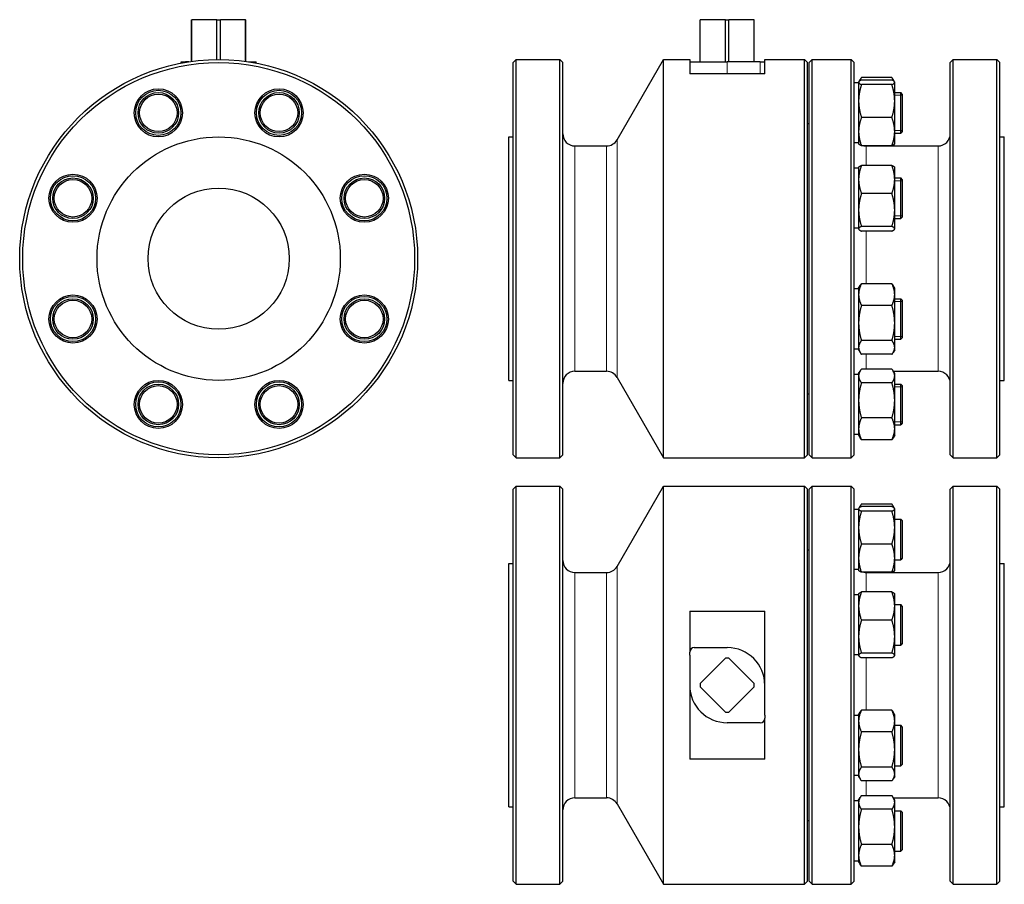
# Model space of a CAD drawing. Header units: millimetres. Extents: x 128 to 784, y 8 to 583.
import ezdxf

# ---------------------------------------------------------------- set-up
doc = ezdxf.new("R2010")
doc.units = ezdxf.units.MM
doc.layers.add('Widoczne (ISO)', color=7, linetype='Continuous', lineweight=25)
doc.layers.add('Widoczne wąskie (ISO)', color=7, linetype='Continuous', lineweight=20)

msp = doc.modelspace()

# ---------------------------------------------------------------- linework, layer by layer
at = {"layer": 'Widoczne (ISO)'}
for p, q in [((242.97, 583.47), (243.01, 583.47)), ((242.97, 555.74), (242.97, 583.47)), ((243.01, 555.74), (243.01, 583.47)), ((259.85, 583.47), (243.01, 583.47)), ((259.85, 556.96), (259.85, 583.47)), ((259.85, 583.47), (262.1, 583.47)), ((262.1, 556.96), (262.1, 583.47)), ((278.94, 583.47), (262.1, 583.47)), ((278.94, 583.47), (278.97, 583.47)), ((278.94, 555.74), (278.94, 583.47)), ((278.97, 555.74), (278.97, 583.47)), ((581.64, 583.47), (581.68, 583.47)), ((581.64, 555.47), (581.64, 583.47)), ((581.68, 555.47), (581.68, 583.47)), ((598.51, 583.47), (581.68, 583.47)), ((598.51, 555.47), (598.51, 583.47)), ((598.51, 583.47), (600.77, 583.47)), ((600.77, 555.47), (600.77, 583.47)), ((617.6, 583.47), (600.77, 583.47)), ((617.6, 555.47), (617.6, 583.47)), ((617.6, 583.47), (617.64, 583.47)), ((617.64, 555.47), (617.64, 583.47)), ((235.97, 555.47), (238.97, 555.47)), ((235.97, 554.59), (235.97, 555.47)), ((241.09, 555.47), (238.97, 555.47)), ((280.85, 555.47), (285.97, 555.47)), ((285.97, 554.59), (285.97, 555.47)), ((457.14, 554.97), (459.14, 556.97)), ((457.14, 293.97), (457.14, 554.97)), ((459.14, 291.97), (459.14, 556.97)), ((459.14, 556.97), (488.14, 556.97)), ((488.14, 291.97), (488.14, 556.97)), ((490.14, 554.97), (488.14, 556.97)), ((490.14, 293.97), (490.14, 554.97)), ((526.25, 503.47), (557.14, 556.97)), ((557.14, 291.97), (557.14, 556.97)), ((557.14, 556.97), (574.64, 556.97)), ((574.64, 556.97), (574.64, 547.47)), ((574.64, 555.47), (599.64, 555.47)), ((621.64, 555.47), (599.64, 555.47)), ((621.64, 555.47), (624.64, 555.47)), ((624.64, 555.47), (624.64, 556.97)), ((624.64, 556.97), (651.14, 556.97)), ((624.64, 555.13), (624.64, 555.47)), ((624.64, 547.47), (624.64, 555.13)), ((651.14, 291.97), (651.14, 556.97)), ((653.14, 554.97), (651.14, 556.97)), ((653.14, 293.97), (653.14, 554.97)), ((654.14, 554.97), (656.14, 556.97)), ((654.14, 293.97), (654.14, 554.97)), ((656.14, 291.97), (656.14, 556.97)), ((656.14, 556.97), (682.14, 556.97)), ((682.14, 291.97), (682.14, 556.97)), ((684.14, 554.97), (682.14, 556.97)), ((684.14, 293.97), (684.14, 554.97)), ((748.14, 554.97), (750.14, 556.97)), ((748.14, 293.97), (748.14, 554.97)), ((750.14, 291.97), (750.14, 556.97)), ((750.14, 556.97), (779.14, 556.97)), ((779.14, 291.97), (779.14, 556.97)), ((781.14, 554.97), (779.14, 556.97)), ((781.14, 293.97), (781.14, 554.97)), ((624.64, 547.47), (574.64, 547.47)), ((709.31, 544.94), (688.97, 544.94)), ((687.14, 541.48), (684.14, 541.48)), ((687.14, 541.98), (687.24, 542.15)), ((687.14, 541.98), (687.14, 541.8)), ((687.14, 541.8), (687.14, 529.33)), ((687.24, 542.15), (688.11, 543.66)), ((709.31, 543.34), (688.97, 543.34)), ((709.31, 540.26), (688.97, 540.26)), ((711.04, 542.15), (710.17, 543.66)), ((711.14, 541.98), (711.04, 542.15)), ((711.14, 541.8), (711.14, 541.98)), ((711.14, 529.33), (711.14, 541.8)), ((711.14, 534.98), (715.14, 534.98)), ((715.14, 507.98), (715.14, 534.98)), ((716.14, 533.98), (715.14, 534.98)), ((716.14, 533.98), (716.14, 508.98)), ((687.14, 529.33), (687.14, 509.01)), ((711.14, 509.01), (711.14, 529.33)), ((709.31, 518.4), (688.97, 518.4)), ((653.14, 514.47), (654.14, 514.47)), ((454.14, 343.47), (454.14, 505.47)), ((454.14, 505.47), (457.14, 505.47)), ((687.14, 509.01), (687.14, 500.98)), ((711.14, 500.98), (711.14, 509.01)), ((711.14, 507.98), (715.14, 507.98)), ((716.14, 508.98), (715.14, 507.98)), ((781.14, 505.47), (784.14, 505.47)), ((784.14, 343.47), (784.14, 505.47)), ((498.14, 499.47), (519.32, 499.47)), ((687.14, 501.48), (684.14, 501.48)), ((687.14, 500.98), (687.24, 500.8)), ((709.31, 499.61), (688.97, 499.61)), ((692.14, 499.47), (740.14, 499.47)), ((711.04, 500.8), (710.27, 499.47)), ((711.14, 500.98), (711.04, 500.8)), ((687.14, 485.15), (687.24, 485.33)), ((709.31, 486.53), (688.97, 486.53)), ((711.14, 485.15), (711.04, 485.33)), ((687.14, 484.65), (684.14, 484.65)), ((687.14, 485.15), (687.14, 477.14)), ((711.14, 477.14), (711.14, 485.15)), ((687.14, 477.14), (687.14, 456.82)), ((711.14, 478.15), (715.14, 478.15)), ((711.14, 456.82), (711.14, 477.14)), ((715.14, 451.15), (715.14, 478.15)), ((716.14, 477.15), (715.14, 478.15)), ((716.14, 477.15), (716.14, 452.15)), ((709.31, 467.76), (688.97, 467.76)), ((687.14, 456.82), (687.14, 444.33)), ((711.14, 444.33), (711.14, 456.82)), ((709.31, 445.88), (688.97, 445.88)), ((711.14, 451.15), (715.14, 451.15)), ((716.14, 452.15), (715.14, 451.15)), ((687.14, 444.65), (684.14, 444.65)), ((687.14, 444.33), (687.14, 444.15)), ((687.14, 444.15), (687.24, 443.97)), ((709.31, 442.77), (688.97, 442.77)), ((711.14, 444.15), (711.04, 443.97)), ((711.14, 444.15), (711.14, 444.33)), ((709.31, 407.76), (688.97, 407.76)), ((687.14, 404.29), (684.14, 404.29)), ((687.14, 404.79), (688.12, 406.48)), ((687.14, 404.79), (687.14, 400.56)), ((687.14, 400.56), (687.14, 381.62)), ((711.14, 404.79), (710.16, 406.48)), ((711.14, 400.56), (711.14, 404.79)), ((711.14, 381.62), (711.14, 400.56)), ((711.14, 397.79), (715.14, 397.79)), ((715.14, 370.79), (715.14, 397.79)), ((716.14, 396.79), (715.14, 397.79)), ((716.14, 396.79), (716.14, 371.79)), ((709.31, 393.36), (688.97, 393.36)), ((687.14, 381.62), (687.14, 365.35)), ((711.14, 365.35), (711.14, 381.62)), ((709.31, 369.89), (688.97, 369.89)), ((711.14, 370.79), (715.14, 370.79)), ((716.14, 371.79), (715.14, 370.79)), ((687.14, 364.29), (684.14, 364.29)), ((687.14, 365.35), (687.14, 363.79)), ((687.14, 363.79), (688.12, 362.09)), ((709.31, 360.81), (688.97, 360.81)), ((711.14, 363.79), (710.16, 362.09)), ((711.14, 363.79), (711.14, 365.35)), ((498.14, 349.47), (519.32, 349.47)), ((687.14, 347.96), (688.11, 349.64)), ((687.14, 347.96), (687.14, 346.41)), ((709.31, 350.93), (688.97, 350.93)), ((711.14, 347.96), (710.17, 349.64)), ((710.27, 349.47), (740.14, 349.47)), ((711.14, 346.41), (711.14, 347.96)), ((454.14, 343.47), (457.14, 343.47)), ((526.25, 345.47), (557.14, 291.97)), ((687.14, 347.46), (684.14, 347.46)), ((687.14, 346.41), (687.14, 330.15)), ((709.31, 341.88), (688.97, 341.88)), ((711.14, 330.15), (711.14, 346.41)), ((711.14, 340.96), (715.14, 340.96)), ((715.14, 313.96), (715.14, 340.96)), ((716.14, 339.96), (715.14, 340.96)), ((781.14, 343.47), (784.14, 343.47)), ((653.14, 334.47), (654.14, 334.47)), ((716.14, 339.96), (716.14, 314.96)), ((687.14, 330.15), (687.14, 311.21)), ((711.14, 311.21), (711.14, 330.15)), ((709.31, 318.42), (688.97, 318.42)), ((716.14, 314.96), (715.14, 313.96)), ((687.14, 311.21), (687.14, 306.96)), ((711.14, 313.96), (715.14, 313.96)), ((711.14, 306.96), (711.14, 311.21)), ((687.14, 307.46), (684.14, 307.46)), ((687.14, 306.96), (688.11, 305.28)), ((709.31, 303.99), (688.97, 303.99)), ((711.14, 306.96), (710.17, 305.28)), ((457.14, 293.97), (459.14, 291.97)), ((459.14, 291.97), (488.14, 291.97)), ((490.14, 293.97), (488.14, 291.97)), ((557.14, 291.97), (651.14, 291.97)), ((653.14, 293.97), (651.14, 291.97)), ((654.14, 293.97), (656.14, 291.97)), ((656.14, 291.97), (682.14, 291.97)), ((684.14, 293.97), (682.14, 291.97)), ((748.14, 293.97), (750.14, 291.97)), ((750.14, 291.97), (779.14, 291.97)), ((781.14, 293.97), (779.14, 291.97)), ((457.14, 271.11), (459.14, 273.11)), ((457.14, 10.11), (457.14, 271.11)), ((459.14, 8.11), (459.14, 273.11)), ((459.14, 273.11), (488.14, 273.11)), ((488.14, 8.11), (488.14, 273.11)), ((490.14, 271.11), (488.14, 273.11)), ((490.14, 10.11), (490.14, 271.11)), ((526.25, 219.61), (557.14, 273.11)), ((557.14, 8.11), (557.14, 273.11)), ((557.14, 273.11), (651.14, 273.11)), ((651.14, 8.11), (651.14, 273.11)), ((653.14, 271.11), (651.14, 273.11)), ((653.14, 10.11), (653.14, 271.11)), ((654.14, 271.11), (656.14, 273.11)), ((654.14, 10.11), (654.14, 271.11)), ((656.14, 8.11), (656.14, 273.11)), ((656.14, 273.11), (682.14, 273.11)), ((682.14, 8.11), (682.14, 273.11)), ((684.14, 271.11), (682.14, 273.11)), ((684.14, 10.11), (684.14, 271.11)), ((748.14, 271.11), (750.14, 273.11)), ((748.14, 10.11), (748.14, 271.11)), ((750.14, 8.11), (750.14, 273.11)), ((750.14, 273.11), (779.14, 273.11)), ((779.14, 8.11), (779.14, 273.11)), ((781.14, 271.11), (779.14, 273.11)), ((781.14, 10.11), (781.14, 271.11)), ((687.14, 257.62), (684.14, 257.62)), ((687.14, 258.12), (687.24, 258.29)), ((687.14, 258.12), (687.14, 257.94)), ((687.14, 257.94), (687.14, 245.47)), ((687.24, 258.29), (688.11, 259.8)), ((709.31, 261.08), (688.97, 261.08)), ((709.31, 259.48), (688.97, 259.48)), ((709.31, 256.41), (688.97, 256.41)), ((711.04, 258.29), (710.17, 259.8)), ((711.14, 258.12), (711.04, 258.29)), ((711.14, 257.94), (711.14, 258.12)), ((711.14, 245.47), (711.14, 257.94)), ((711.14, 251.12), (715.14, 251.12)), ((715.14, 224.12), (715.14, 251.12)), ((716.14, 250.12), (715.14, 251.12)), ((716.14, 250.12), (716.14, 225.12)), ((687.14, 245.47), (687.14, 225.15)), ((711.14, 225.15), (711.14, 245.47)), ((653.14, 230.61), (654.14, 230.61)), ((709.31, 234.54), (688.97, 234.54)), ((687.14, 225.15), (687.14, 217.12)), ((711.14, 217.12), (711.14, 225.15)), ((711.14, 224.12), (715.14, 224.12)), ((716.14, 225.12), (715.14, 224.12)), ((454.14, 59.61), (454.14, 221.61)), ((454.14, 221.61), (457.14, 221.61)), ((687.14, 217.62), (684.14, 217.62)), ((687.14, 217.12), (687.24, 216.94)), ((711.04, 216.94), (710.27, 215.61)), ((711.14, 217.12), (711.04, 216.94)), ((781.14, 221.61), (784.14, 221.61)), ((784.14, 59.61), (784.14, 221.61)), ((498.14, 215.61), (519.32, 215.61)), ((709.31, 215.75), (688.97, 215.75)), ((692.14, 215.61), (740.14, 215.61)), ((687.14, 200.79), (684.14, 200.79)), ((687.14, 201.29), (687.24, 201.47)), ((687.14, 201.29), (687.14, 193.28)), ((709.31, 202.67), (688.97, 202.67)), ((711.14, 201.29), (711.04, 201.47)), ((711.14, 193.28), (711.14, 201.29)), ((687.14, 193.28), (687.14, 172.96)), ((711.14, 194.29), (715.14, 194.29)), ((711.14, 172.96), (711.14, 193.28)), ((715.14, 167.29), (715.14, 194.29)), ((716.14, 193.29), (715.14, 194.29)), ((716.14, 193.29), (716.14, 168.29)), ((574.64, 189.88), (624.64, 189.88)), ((574.64, 189.88), (574.64, 162.61)), ((624.64, 120.73), (624.64, 189.88)), ((709.31, 183.9), (688.97, 183.9)), ((687.14, 172.96), (687.14, 160.47)), ((711.14, 160.47), (711.14, 172.96)), ((577.64, 165.61), (599.64, 165.61)), ((711.14, 167.29), (715.14, 167.29)), ((716.14, 168.29), (715.14, 167.29)), ((574.64, 160.49), (574.64, 162.61)), ((574.64, 160.49), (574.64, 91.34)), ((581.68, 141.74), (598.51, 158.57)), ((600.77, 158.57), (617.6, 141.74)), ((687.14, 160.79), (684.14, 160.79)), ((687.14, 160.47), (687.14, 160.29)), ((687.14, 160.29), (687.24, 160.11)), ((709.31, 162.02), (688.97, 162.02)), ((709.31, 158.92), (688.97, 158.92)), ((711.14, 160.29), (711.04, 160.11)), ((711.14, 160.29), (711.14, 160.47)), ((598.51, 122.64), (581.68, 139.48)), ((617.6, 139.48), (600.77, 122.64)), ((624.64, 120.73), (624.64, 118.61)), ((624.64, 91.34), (624.64, 118.61)), ((687.14, 120.43), (684.14, 120.43)), ((687.14, 120.93), (688.12, 122.62)), ((687.14, 120.93), (687.14, 116.7)), ((709.31, 123.9), (688.97, 123.9)), ((711.14, 120.93), (710.16, 122.62)), ((711.14, 116.7), (711.14, 120.93)), ((621.64, 115.61), (599.64, 115.61)), ((687.14, 116.7), (687.14, 97.77)), ((711.14, 97.77), (711.14, 116.7)), ((711.14, 113.93), (715.14, 113.93)), ((715.14, 86.93), (715.14, 113.93)), ((716.14, 112.93), (715.14, 113.93)), ((716.14, 112.93), (716.14, 87.93)), ((709.31, 109.5), (688.97, 109.5)), ((687.14, 97.77), (687.14, 81.49)), ((711.14, 81.49), (711.14, 97.77)), ((624.64, 91.34), (574.64, 91.34)), ((709.31, 86.03), (688.97, 86.03)), ((711.14, 86.93), (715.14, 86.93)), ((716.14, 87.93), (715.14, 86.93)), ((687.14, 80.43), (684.14, 80.43)), ((687.14, 81.49), (687.14, 79.93)), ((687.14, 79.93), (688.12, 78.23)), ((711.14, 79.93), (710.16, 78.23)), ((711.14, 79.93), (711.14, 81.49)), ((709.31, 76.96), (688.97, 76.96)), ((498.14, 65.61), (519.32, 65.61)), ((687.14, 64.1), (688.11, 65.78)), ((709.31, 67.07), (688.97, 67.07)), ((711.14, 64.1), (710.17, 65.78)), ((710.27, 65.61), (740.14, 65.61)), ((454.14, 59.61), (457.14, 59.61)), ((526.25, 61.61), (557.14, 8.11)), ((687.14, 63.6), (684.14, 63.6)), ((687.14, 64.1), (687.14, 62.55)), ((687.14, 62.55), (687.14, 46.29)), ((711.14, 62.55), (711.14, 64.1)), ((711.14, 46.29), (711.14, 62.55)), ((781.14, 59.61), (784.14, 59.61)), ((709.31, 58.02), (688.97, 58.02)), ((711.14, 57.1), (715.14, 57.1)), ((715.14, 30.1), (715.14, 57.1)), ((716.14, 56.1), (715.14, 57.1)), ((716.14, 56.1), (716.14, 31.1)), ((653.14, 50.61), (654.14, 50.61)), ((687.14, 46.29), (687.14, 27.35)), ((711.14, 27.35), (711.14, 46.29)), ((709.31, 34.56), (688.97, 34.56)), ((687.14, 27.35), (687.14, 23.1)), ((711.14, 30.1), (715.14, 30.1)), ((711.14, 23.1), (711.14, 27.35)), ((716.14, 31.1), (715.14, 30.1)), ((687.14, 23.6), (684.14, 23.6)), ((687.14, 23.1), (688.11, 21.42)), ((709.31, 20.14), (688.97, 20.14)), ((711.14, 23.1), (710.17, 21.42)), ((457.14, 10.11), (459.14, 8.11)), ((459.14, 8.11), (488.14, 8.11)), ((490.14, 10.11), (488.14, 8.11)), ((557.14, 8.11), (651.14, 8.11)), ((653.14, 10.11), (651.14, 8.11)), ((654.14, 10.11), (656.14, 8.11)), ((656.14, 8.11), (682.14, 8.11)), ((684.14, 10.11), (682.14, 8.11)), ((748.14, 10.11), (750.14, 8.11)), ((750.14, 8.11), (779.14, 8.11)), ((781.14, 10.11), (779.14, 8.11))]:
    msp.add_line(p, q, dxfattribs=at)
for centre, radius in [((260.97, 424.47), 132.5), ((260.97, 424.47), 130.5), ((220.79, 521.48), 16), ((220.79, 521.48), 15), ((220.79, 521.48), 13.5), ((220.79, 521.48), 12.5), ((301.16, 521.48), 16), ((301.16, 521.48), 15), ((301.16, 521.48), 13.5), ((301.16, 521.48), 12.5), ((260.97, 424.47), 81), ((163.97, 464.65), 16), ((163.97, 464.65), 15), ((357.98, 464.65), 16), ((357.98, 464.65), 15), ((163.97, 464.65), 13.5), ((163.97, 464.65), 12.5), ((357.98, 464.65), 13.5), ((357.98, 464.65), 12.5), ((260.97, 424.47), 47), ((163.97, 384.29), 16), ((357.98, 384.29), 16), ((163.97, 384.29), 15), ((163.97, 384.29), 13.5), ((163.97, 384.29), 12.5), ((357.98, 384.29), 15), ((357.98, 384.29), 13.5), ((357.98, 384.29), 12.5), ((220.79, 327.46), 16), ((220.79, 327.46), 15), ((220.79, 327.46), 13.5), ((301.16, 327.46), 16), ((301.16, 327.46), 15), ((301.16, 327.46), 13.5), ((220.79, 327.46), 12.5), ((301.16, 327.46), 12.5)]:
    msp.add_circle(centre, radius, dxfattribs=at)
for centre, radius, start, end in [((498.14, 507.47), 8, 180, 270), ((740.14, 507.47), 8, 270, 0), ((519.32, 507.47), 8, 270, 330), ((692.14, 507.47), 8, 228.51085, 231.31781), ((692.14, 507.47), 8, 259.10827, 270), ((498.14, 341.47), 8, 90, 180), ((519.32, 341.47), 8, 30, 90), ((692.14, 341.47), 8, 128.68219, 131.48915), ((740.14, 341.47), 8, 0, 90), ((498.14, 223.61), 8, 180, 270), ((740.14, 223.61), 8, 270, 0), ((519.32, 223.61), 8, 270, 330), ((692.14, 223.61), 8, 228.51085, 231.31781), ((692.14, 223.61), 8, 259.10827, 270), ((577.64, 162.61), 3, 90, 180), ((599.64, 140.61), 25, 0, 90), ((599.64, 140.61), 18, 86.40962, 93.59038), ((599.64, 140.61), 25, 180, 270), ((599.64, 140.61), 18, 176.40962, 183.59038), ((599.64, 140.61), 18, 356.40962, 3.59038), ((599.64, 140.61), 18, 266.40962, 273.59038), ((621.64, 118.61), 3, 270, 0), ((498.14, 57.61), 8, 90, 180), ((519.32, 57.61), 8, 30, 90), ((740.14, 57.61), 8, 0, 90), ((692.14, 57.61), 8, 128.68219, 131.48915)]:
    msp.add_arc(centre, radius, start, end, dxfattribs=at)
for points, weights in [([(688.97, 544.94), (688, 543.66), (687.56, 542.51)], [1, 1.01970915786, 1.01894921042]), ([(710.72, 542.51), (710.28, 543.66), (709.31, 544.94)], [1.01894921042, 1.01970915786, 1]), ([(688.97, 543.34), (687.14, 542.51), (687.14, 541.8)], [1, 1.0379548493, 1]), ([(687.14, 541.8), (687.14, 541.09), (688.97, 540.26)], [1, 1.0379548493, 1]), ([(688.97, 540.26), (687.14, 534.41), (687.14, 529.33)], [1, 1.0379548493, 1]), ([(711.14, 541.8), (711.14, 542.51), (709.31, 543.34)], [1, 1.0379548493, 1]), ([(709.31, 540.26), (711.14, 541.09), (711.14, 541.8)], [1, 1.0379548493, 1]), ([(711.14, 529.33), (711.14, 534.41), (709.31, 540.26)], [1, 1.0379548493, 1]), ([(687.14, 529.33), (687.14, 524.26), (688.97, 518.4)], [1, 1.0379548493, 1]), ([(709.31, 518.4), (711.14, 524.26), (711.14, 529.33)], [1, 1.0379548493, 1]), ([(688.97, 518.4), (687.14, 513.37), (687.14, 509.01)], [1, 1.0379548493, 1]), ([(711.14, 509.01), (711.14, 513.37), (709.31, 518.4)], [1, 1.0379548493, 1]), ([(687.14, 509.01), (687.14, 504.65), (688.97, 499.61)], [1, 1.0379548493, 1]), ([(709.31, 499.61), (711.14, 504.65), (711.14, 509.01)], [1, 1.0379548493, 1]), ([(688.97, 499.61), (687.56, 500.25), (687.24, 500.8)], [1, 1.0289774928, 1.01370793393]), ([(711.04, 500.8), (710.72, 500.25), (709.31, 499.61)], [1.01370793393, 1.0289774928, 1]), ([(709.95, 499.47), (710.06, 499.76), (710.17, 500.05)], [1.01156746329, 1.01340013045, 1.01477953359]), ([(688.97, 486.53), (687.14, 481.5), (687.14, 477.14)], [1, 1.0379548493, 1]), ([(687.24, 485.33), (687.57, 485.89), (688.97, 486.53)], [1.01380878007, 1.0288813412, 1]), ([(711.14, 477.14), (711.14, 481.5), (709.31, 486.53)], [1, 1.0379548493, 1]), ([(709.31, 486.53), (710.71, 485.89), (711.04, 485.33)], [1, 1.0288813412, 1.01380878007]), ([(687.14, 477.14), (687.14, 472.78), (688.97, 467.76)], [1, 1.0379548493, 1]), ([(709.31, 467.76), (711.14, 472.78), (711.14, 477.14)], [1, 1.0379548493, 1]), ([(688.97, 467.76), (687.14, 461.89), (687.14, 456.82)], [1, 1.0379548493, 1]), ([(711.14, 456.82), (711.14, 461.89), (709.31, 467.76)], [1, 1.0379548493, 1]), ([(687.14, 456.82), (687.14, 451.74), (688.97, 445.88)], [1, 1.0379548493, 1]), ([(709.31, 445.88), (711.14, 451.74), (711.14, 456.82)], [1, 1.0379548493, 1]), ([(688.97, 445.88), (687.14, 445.05), (687.14, 444.33)], [1, 1.0379548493, 1]), ([(711.14, 444.33), (711.14, 445.05), (709.31, 445.88)], [1, 1.0379548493, 1]), ([(687.14, 444.33), (687.14, 443.61), (688.97, 442.77)], [1, 1.0379548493, 1]), ([(709.31, 442.77), (711.14, 443.61), (711.14, 444.33)], [1, 1.0379548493, 1]), ([(688.97, 407.76), (687.14, 403.9), (687.14, 400.56)], [1, 1.0379548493, 1]), ([(688.12, 406.48), (688.48, 407.1), (688.97, 407.76)], [1.01473080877, 1.01000024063, 1]), ([(709.31, 407.76), (709.8, 407.1), (710.16, 406.48)], [1, 1.01000024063, 1.01473080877]), ([(711.14, 400.56), (711.14, 403.9), (709.31, 407.76)], [1, 1.0379548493, 1]), ([(687.14, 400.56), (687.14, 397.22), (688.97, 393.36)], [1, 1.0379548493, 1]), ([(709.31, 393.36), (711.14, 397.22), (711.14, 400.56)], [1, 1.0379548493, 1]), ([(688.97, 393.36), (687.14, 387.07), (687.14, 381.62)], [1, 1.0379548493, 1]), ([(711.14, 381.62), (711.14, 387.07), (709.31, 393.36)], [1, 1.0379548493, 1]), ([(687.14, 381.62), (687.14, 376.18), (688.97, 369.89)], [1, 1.0379548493, 1]), ([(709.31, 369.89), (711.14, 376.18), (711.14, 381.62)], [1, 1.0379548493, 1]), ([(688.97, 369.89), (687.14, 367.46), (687.14, 365.35)], [1, 1.0379548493, 1]), ([(711.14, 365.35), (711.14, 367.46), (709.31, 369.89)], [1, 1.0379548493, 1]), ([(687.14, 365.35), (687.14, 363.25), (688.97, 360.81)], [1, 1.0379548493, 1]), ([(709.31, 360.81), (711.14, 363.25), (711.14, 365.35)], [1, 1.0379548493, 1]), ([(688.97, 350.93), (687.14, 348.5), (687.14, 346.41)], [1, 1.0379548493, 1]), ([(711.14, 346.41), (711.14, 348.5), (709.31, 350.93)], [1, 1.0379548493, 1]), ([(687.14, 346.41), (687.14, 344.31), (688.97, 341.88)], [1, 1.0379548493, 1]), ([(688.97, 341.88), (687.14, 335.6), (687.14, 330.15)], [1, 1.0379548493, 1]), ([(709.31, 341.88), (711.14, 344.31), (711.14, 346.41)], [1, 1.0379548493, 1]), ([(711.14, 330.15), (711.14, 335.6), (709.31, 341.88)], [1, 1.0379548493, 1]), ([(687.14, 330.15), (687.14, 324.7), (688.97, 318.42)], [1, 1.0379548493, 1]), ([(709.31, 318.42), (711.14, 324.7), (711.14, 330.15)], [1, 1.0379548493, 1]), ([(688.97, 318.42), (687.14, 314.55), (687.14, 311.21)], [1, 1.0379548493, 1]), ([(711.14, 311.21), (711.14, 314.55), (709.31, 318.42)], [1, 1.0379548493, 1]), ([(687.14, 311.21), (687.14, 307.86), (688.97, 303.99)], [1, 1.0379548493, 1]), ([(709.31, 303.99), (711.14, 307.86), (711.14, 311.21)], [1, 1.0379548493, 1]), ([(688.97, 303.99), (688.47, 304.66), (688.11, 305.28)], [1, 1.01010352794, 1.01482796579]), ([(710.17, 305.28), (709.81, 304.66), (709.31, 303.99)], [1.01482796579, 1.01010352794, 1]), ([(688.97, 259.48), (687.14, 258.66), (687.14, 257.94)], [1, 1.0379548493, 1]), ([(687.14, 257.94), (687.14, 257.23), (688.97, 256.41)], [1, 1.0379548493, 1]), ([(688.97, 256.41), (687.14, 250.55), (687.14, 245.47)], [1, 1.0379548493, 1]), ([(688.97, 261.08), (688, 259.8), (687.56, 258.65)], [1, 1.01970915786, 1.01894921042]), ([(710.72, 258.65), (710.28, 259.8), (709.31, 261.08)], [1.01894921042, 1.01970915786, 1]), ([(711.14, 257.94), (711.14, 258.66), (709.31, 259.48)], [1, 1.0379548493, 1]), ([(709.31, 256.41), (711.14, 257.23), (711.14, 257.94)], [1, 1.0379548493, 1]), ([(711.14, 245.47), (711.14, 250.55), (709.31, 256.41)], [1, 1.0379548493, 1]), ([(687.14, 245.47), (687.14, 240.4), (688.97, 234.54)], [1, 1.0379548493, 1]), ([(709.31, 234.54), (711.14, 240.4), (711.14, 245.47)], [1, 1.0379548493, 1]), ([(688.97, 234.54), (687.14, 229.51), (687.14, 225.15)], [1, 1.0379548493, 1]), ([(711.14, 225.15), (711.14, 229.51), (709.31, 234.54)], [1, 1.0379548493, 1]), ([(687.14, 225.15), (687.14, 220.79), (688.97, 215.75)], [1, 1.0379548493, 1]), ([(709.31, 215.75), (711.14, 220.79), (711.14, 225.15)], [1, 1.0379548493, 1]), ([(688.97, 215.75), (687.56, 216.39), (687.24, 216.94)], [1, 1.0289774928, 1.01370793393]), ([(711.04, 216.94), (710.72, 216.39), (709.31, 215.75)], [1.01370793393, 1.0289774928, 1]), ([(709.95, 215.61), (710.06, 215.9), (710.17, 216.19)], [1.01156746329, 1.01340013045, 1.01477953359]), ([(688.97, 202.67), (687.14, 197.64), (687.14, 193.28)], [1, 1.0379548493, 1]), ([(687.24, 201.47), (687.57, 202.03), (688.97, 202.67)], [1.01380878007, 1.0288813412, 1]), ([(711.14, 193.28), (711.14, 197.64), (709.31, 202.67)], [1, 1.0379548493, 1]), ([(709.31, 202.67), (710.71, 202.03), (711.04, 201.47)], [1, 1.0288813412, 1.01380878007]), ([(687.14, 193.28), (687.14, 188.93), (688.97, 183.9)], [1, 1.0379548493, 1]), ([(709.31, 183.9), (711.14, 188.93), (711.14, 193.28)], [1, 1.0379548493, 1]), ([(688.97, 183.9), (687.14, 178.04), (687.14, 172.96)], [1, 1.0379548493, 1]), ([(711.14, 172.96), (711.14, 178.04), (709.31, 183.9)], [1, 1.0379548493, 1]), ([(687.14, 172.96), (687.14, 167.88), (688.97, 162.02)], [1, 1.0379548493, 1]), ([(709.31, 162.02), (711.14, 167.88), (711.14, 172.96)], [1, 1.0379548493, 1]), ([(688.97, 162.02), (687.14, 161.19), (687.14, 160.47)], [1, 1.0379548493, 1]), ([(687.14, 160.47), (687.14, 159.75), (688.97, 158.92)], [1, 1.0379548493, 1]), ([(711.14, 160.47), (711.14, 161.19), (709.31, 162.02)], [1, 1.0379548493, 1]), ([(709.31, 158.92), (711.14, 159.75), (711.14, 160.47)], [1, 1.0379548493, 1]), ([(688.97, 123.9), (687.14, 120.04), (687.14, 116.7)], [1, 1.0379548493, 1]), ([(688.12, 122.62), (688.48, 123.24), (688.97, 123.9)], [1.01473080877, 1.01000024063, 1]), ([(709.31, 123.9), (709.8, 123.24), (710.16, 122.62)], [1, 1.01000024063, 1.01473080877]), ([(711.14, 116.7), (711.14, 120.04), (709.31, 123.9)], [1, 1.0379548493, 1]), ([(687.14, 116.7), (687.14, 113.36), (688.97, 109.5)], [1, 1.0379548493, 1]), ([(709.31, 109.5), (711.14, 113.36), (711.14, 116.7)], [1, 1.0379548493, 1]), ([(688.97, 109.5), (687.14, 103.21), (687.14, 97.77)], [1, 1.0379548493, 1]), ([(711.14, 97.77), (711.14, 103.21), (709.31, 109.5)], [1, 1.0379548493, 1]), ([(687.14, 97.77), (687.14, 92.32), (688.97, 86.03)], [1, 1.0379548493, 1]), ([(709.31, 86.03), (711.14, 92.32), (711.14, 97.77)], [1, 1.0379548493, 1]), ([(688.97, 86.03), (687.14, 83.6), (687.14, 81.49)], [1, 1.0379548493, 1]), ([(711.14, 81.49), (711.14, 83.6), (709.31, 86.03)], [1, 1.0379548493, 1]), ([(687.14, 81.49), (687.14, 79.39), (688.97, 76.96)], [1, 1.0379548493, 1]), ([(709.31, 76.96), (711.14, 79.39), (711.14, 81.49)], [1, 1.0379548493, 1]), ([(688.97, 67.07), (687.14, 64.65), (687.14, 62.55)], [1, 1.0379548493, 1]), ([(711.14, 62.55), (711.14, 64.65), (709.31, 67.07)], [1, 1.0379548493, 1]), ([(687.14, 62.55), (687.14, 60.45), (688.97, 58.02)], [1, 1.0379548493, 1]), ([(709.31, 58.02), (711.14, 60.45), (711.14, 62.55)], [1, 1.0379548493, 1]), ([(688.97, 58.02), (687.14, 51.74), (687.14, 46.29)], [1, 1.0379548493, 1]), ([(711.14, 46.29), (711.14, 51.74), (709.31, 58.02)], [1, 1.0379548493, 1]), ([(687.14, 46.29), (687.14, 40.85), (688.97, 34.56)], [1, 1.0379548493, 1]), ([(709.31, 34.56), (711.14, 40.85), (711.14, 46.29)], [1, 1.0379548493, 1]), ([(688.97, 34.56), (687.14, 30.69), (687.14, 27.35)], [1, 1.0379548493, 1]), ([(711.14, 27.35), (711.14, 30.69), (709.31, 34.56)], [1, 1.0379548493, 1]), ([(687.14, 27.35), (687.14, 24), (688.97, 20.14)], [1, 1.0379548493, 1]), ([(709.31, 20.14), (711.14, 24), (711.14, 27.35)], [1, 1.0379548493, 1]), ([(688.97, 20.14), (688.47, 20.8), (688.11, 21.42)], [1, 1.01010352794, 1.01482796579]), ([(710.17, 21.42), (709.81, 20.8), (709.31, 20.14)], [1.01482796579, 1.01010352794, 1])]:
    msp.add_rational_spline(points, weights, degree=2, dxfattribs=at)
at = {"layer": 'Widoczne wąskie (ISO)'}
for p, q in [((238.97, 555.13), (238.97, 555.47)), ((599.64, 547.47), (599.64, 555.47)), ((621.64, 547.47), (621.64, 555.47)), ((716.14, 533.16), (711.14, 533.16)), ((711.14, 509.79), (716.14, 509.79)), ((498.14, 349.47), (498.14, 499.47)), ((519.32, 349.47), (519.32, 499.47)), ((526.25, 345.47), (526.25, 503.47)), ((692.14, 486.53), (692.14, 499.47)), ((740.14, 349.47), (740.14, 499.47)), ((716.14, 476.34), (711.14, 476.34)), ((711.14, 452.96), (716.14, 452.96)), ((692.14, 407.76), (692.14, 442.77)), ((716.14, 395.97), (711.14, 395.97)), ((711.14, 372.6), (716.14, 372.6)), ((692.14, 350.93), (692.14, 360.81)), ((716.14, 339.15), (711.14, 339.15)), ((711.14, 315.77), (716.14, 315.77)), ((526.25, 61.61), (526.25, 219.61)), ((498.14, 65.61), (498.14, 215.61)), ((519.32, 65.61), (519.32, 215.61)), ((692.14, 202.67), (692.14, 215.61)), ((740.14, 65.61), (740.14, 215.61)), ((692.14, 123.9), (692.14, 158.92)), ((692.14, 67.07), (692.14, 76.96))]:
    msp.add_line(p, q, dxfattribs=at)

doc.saveas('drawing.dxf')
